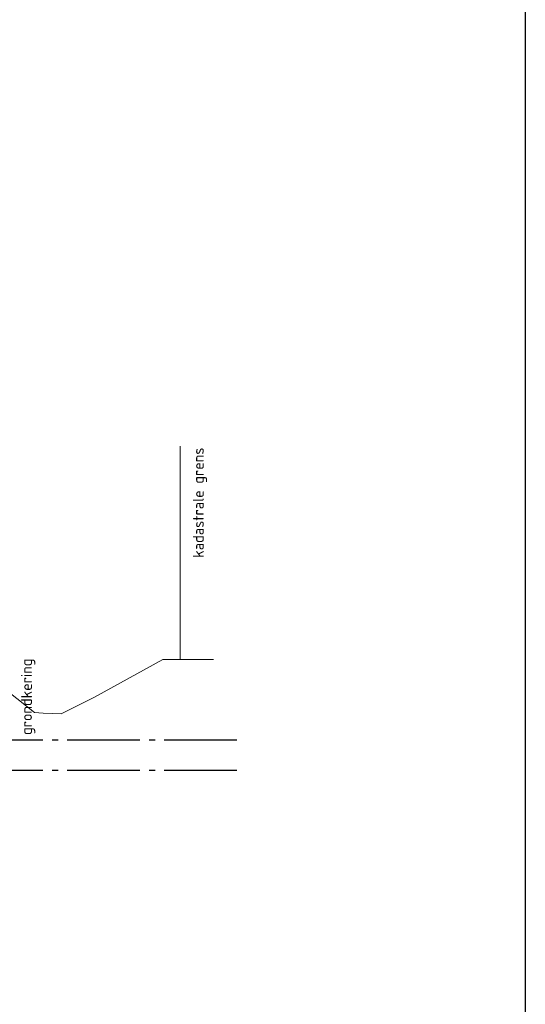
# Model space of a CAD drawing. Header units: metres. Extents: x 180716 to 180809, y 418548 to 418668.
# Tile 121 of 148: x 180795 to 180803, y 418609 to 418625. Entities that reach past the tile are written whole.
import ezdxf

# ---------------------------------------------------------------- set-up
doc = ezdxf.new("R2010")
doc.units = ezdxf.units.M
doc.linetypes.add('AL-NAP_LIJN', pattern=[15.25, 12, -1.5, 0.25, -1.5])
doc.layers.get('0').update_dxf_attribs({"color": 30, "lineweight": 0})
for name, color, linetype, lineweight in [('B-WE-KG-GRENS_PERCEEL-SD', 253, 'Continuous', 0), ('B-WE-OG-DTM-V', 253, 'Continuous', 0), ('B-WE-VH-M', 253, 'Continuous', 0), ('N-WE-WH-WATERPEIL_WINTERPEIL-GD', 150, 'AL-NAP_LIJN', 25), ('N-WE-WH-WATERPEIL_ZOMERPEIL-GD', 150, 'AL-NAP_LIJN', 25), ('X-XX-AL-PRINCIPEPROFIEL-T18', 1, 'Continuous', 18)]:
    doc.layers.add(name, color=color, linetype=linetype, lineweight=lineweight)
doc.layers.add('X-XX-AL-HULPLIJN-GD', color=155, linetype='Continuous', lineweight=25, plot=False)
doc.styles.add('NLCS-ISO-M100-T18', font='NLCS-ISO.ttf', dxfattribs={"height": 0.18})
doc.styles.get("Standard").update_dxf_attribs({"font": 'arial.ttf'})
doc.linetypes.add('KG-KADASTRAAL', pattern='A,5.5,-2,["K",Standard,S=1.8,R=0,X=0,Y=-0.9],-2,5.5,-2,[5,NLCS.shx,S=0.75,R=0,X=0,Y=0],-2', length=19)

# ---------------------------------------------------------------- blocks, each defined once
blk = doc.blocks.new('SKG-GRENS_PERCEEL-D')
at = {"linetype": 'KG-KADASTRAAL', "ltscale": 0.15, "flags": 128}
blk.add_lwpolyline([(0, 0), (0, 3.512)], dxfattribs=at)

msp = doc.modelspace()

# ---------------------------------------------------------------- linework, layer by layer
at = {"layer": 'B-WE-OG-DTM-V', "flags": 128}
msp.add_lwpolyline([(180786.02, 418614.596), (180788.2, 418614.452), (180789.744, 418614.349), (180790.3, 418614.325), (180791.767, 418614.273), (180792.766, 418614.165), (180793.925, 418614.043), (180794.466, 418613.658), (180794.887, 418613.32), (180795.034, 418613.312), (180795.326, 418613.302), (180795.879, 418613.576), (180797.003, 418614.199), (180797.294, 418614.199), (180797.841, 418614.199)], dxfattribs=at)
at = {"layer": 'N-WE-WH-WATERPEIL_WINTERPEIL-GD', "ltscale": 0.1, "flags": 128}
msp.add_lwpolyline([(180765.028, 418612.373), (180798.264, 418612.373)], dxfattribs=at)
at = {"layer": 'N-WE-WH-WATERPEIL_ZOMERPEIL-GD', "ltscale": 0.1, "flags": 128}
msp.add_lwpolyline([(180765.028, 418612.873), (180798.264, 418612.873)], dxfattribs=at)
at = {"layer": 'X-XX-AL-HULPLIJN-GD', "flags": 128}
msp.add_lwpolyline([(180802.985, 418627.659), (180762.985, 418627.659), (180762.985, 418607.659), (180802.985, 418607.659)], close=True, dxfattribs=at)

# ---------------------------------------------------------------- block references
at = {"layer": 'B-WE-KG-GRENS_PERCEEL-SD'}
msp.add_blockref('SKG-GRENS_PERCEEL-D', (180797.294, 418614.199), dxfattribs=at)

# ---------------------------------------------------------------- texts
at = {"layer": 'B-WE-VH-M', "insert": (180797.501, 418615.874), "char_height": 0.18, "attachment_point": 1, "rotation": 90, "style": 'NLCS-ISO-M100-T18'}
msp.add_mtext_dynamic_manual_height_columns('kadastrale grens', width=1.91658, gutter_width=12.5, heights=[0], dxfattribs=at)
at = {"layer": 'X-XX-AL-PRINCIPEPROFIEL-T18', "insert": (180794.666, 418614.212), "char_height": 0.18, "width": 2.01493, "attachment_point": 3, "rotation": 90, "style": 'NLCS-ISO-M100-T18'}
msp.add_mtext('grondkering', dxfattribs=at)

doc.saveas('drawing.dxf')
